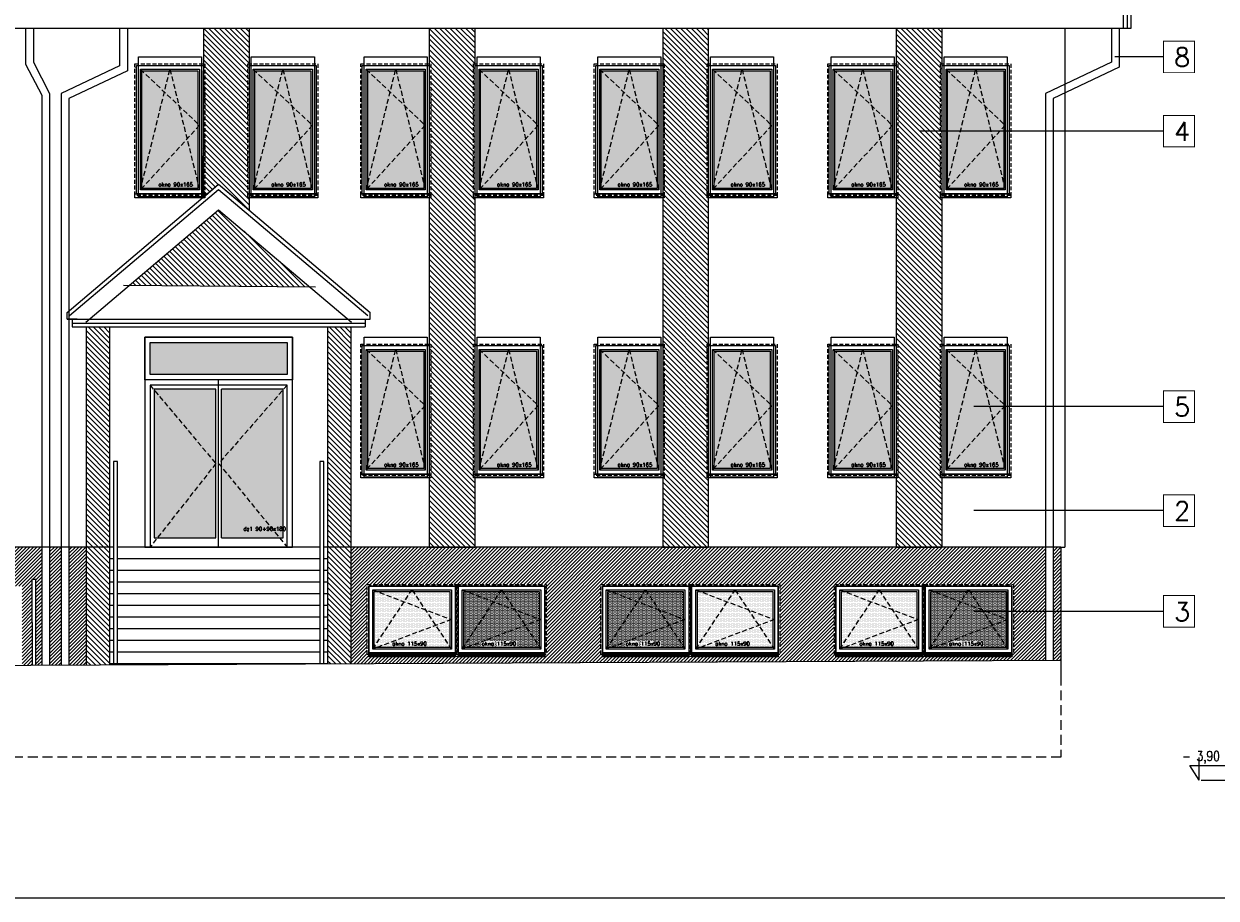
# Model space of a CAD drawing. Header units: millimetres. Extents: x -82287 to 177822, y -399756 to 0.
# Tile 78 of 228: x 80717 to 82249, y -241777 to -240654. Entities that reach past the tile are written whole.
import ezdxf
from ezdxf.enums import TextEntityAlignment as Align

# ---------------------------------------------------------------- set-up
doc = ezdxf.new("R2010")
doc.units = ezdxf.units.MM
doc.header["$MEASUREMENT"] = 0
for name, pattern in [('SUŁOSZOWA - PB 21 03$0$CACHE', [9.525, 6.35, -3.175]), ('SUŁOSZOWA - PB 21 03$0$CARKOVANA', [7.5, 5, -2.5]), ('SUŁOSZOWA - PB 21 03$0$HIDDEN', [9.525, 6.35, -3.175])]:
    doc.linetypes.add(name, pattern=pattern)
doc.layers.get('DEFPOINTS').update_dxf_attribs({"lineweight": 50})
doc.layers.add('FL_XREF', color=252, linetype='Continuous')
for name, color, linetype, lineweight in [('SUŁOSZOWA - PB 21 03$0$! opisy okien elewacja', 251, 'Continuous', 0), ('SUŁOSZOWA - PB 21 03$0$!! 0_ Istn-okna', 251, 'Continuous', 0), ('SUŁOSZOWA - PB 21 03$0$!! 0_ Istn-sciany', 251, 'Continuous', 0), ('SUŁOSZOWA - PB 21 03$0$!! 0_ WIDOK ELEWACJA', 251, 'Continuous', 0), ('SUŁOSZOWA - PB 21 03$0$!! 0_bloki rzędnych', 251, 'Continuous', 0), ('SUŁOSZOWA - PB 21 03$0$!! 0_Istn-cienka', 251, 'Continuous', 0), ('SUŁOSZOWA - PB 21 03$0$!! 0_Opis_pom', 251, 'Continuous', 0), ('SUŁOSZOWA - PB 21 03$0$!! 1_ELEWACJA KOLOR', 251, 'Continuous', 0), ('SUŁOSZOWA - PB 21 03$0$!! 1_Hatch dach', 251, 'Continuous', 0), ('SUŁOSZOWA - PB 21 03$0$!! 1_OPIS POM NOWE', 251, 'Continuous', 0), ('SUŁOSZOWA - PB 21 03$0$!! 2_ELEWACJA COKÓŁ', 251, 'Continuous', 0), ('SUŁOSZOWA - PB 21 03$0$!! 2_NOWE OKNA WIDOk - remont', 251, 'Continuous', 0), ('SUŁOSZOWA - PB 21 03$0$!! 2_TYNK OBRYS', 251, 'Continuous', 0), ('SUŁOSZOWA - PB 21 03$0$!!_1  OPISY ELEWACJE', 251, 'Continuous', 0), ('SUŁOSZOWA - PB 21 03$0$0-rzedne-blok', 251, 'Continuous', 0)]:
    doc.layers.add(name, color=color, linetype=linetype, lineweight=lineweight)
doc.layers.add('SUŁOSZOWA - PB 21 03$0$ND', color=251, linetype='Continuous', lineweight=0, plot=False)
doc.styles.add('SUŁOSZOWA - PB 21 03$0$ARIAL', font='tahoma.ttf')
doc.styles.add('SUŁOSZOWA - PB 21 03$0$DEUTSCH', font='SIMPLEX8')
doc.styles.add('SUŁOSZOWA - PB 21 03$0$SIMPLEX', font='simplex.shx', dxfattribs={"width": 0.77})
doc.styles.add('SUŁOSZOWA - PB 21 03$0$TXT', font='simplex.shx')
doc.dimstyles.new('SUŁOSZOWA - PB 21 03$0$OL PB 100', dxfattribs={"dimscale": 4, "dimtxt": 3.5, "dimasz": 0.2, "dimexe": 10, "dimexo": 10, "dimgap": 0.5, "dimtad": 1, "dimdec": 1, "dimrnd": 0.5, "dimzin": 9, "dimdsep": 46, "dimtxsty": 'SUŁOSZOWA - PB 21 03$0$SIMPLEX', "dimblk": 'SUŁOSZOWA - PB 21 03$0$thick_MSz', "dimcen": 0.05, "dimdle": 8, "dimse1": 1, "dimse2": 1, "dimclrd": 256, "dimclre": 256, "dimclrt": 3, "dimadec": 1, "dimazin": 2, "dimtfac": 1, "dimtdec": 1, "dimtix": 1, "dimtofl": 0, "dimtmove": 2, "dimatfit": 3, "dimldrblk": 'SUŁOSZOWA - PB 21 03$0$thick_MSz', "dimfxl": 10, "dimfxlon": 1, "dimtolj": 1, "dimlwd": -1, "dimlwe": -1, "dimarcsym": 0})
pattern_1 = [(315, (0, 0), (3.367596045, 3.367596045), [])]
pattern_2 = [(225, (130878.9713, -432804.3552), (2.24506403, -2.24506403), [])]

# ---------------------------------------------------------------- blocks, each defined once
blk = doc.blocks.new('SUŁOSZOWA - PB 21 03$0$thick_MSz')
for p, q in [((-10, 0), (10, 0)), ((0, 15), (0, -15))]:
    blk.add_line(p, q)
at = {"const_width": 2, "elevation": 2}
blk.add_lwpolyline([(-7.1, -7.1), (7.1, 7.1)], dxfattribs=at)
blk = doc.blocks.new('*D73')
at = {"layer": 'DEFPOINTS', "color": 0, "ltscale": 100, "transparency": 16777216}
for p in [(15846.3, 8789.5), (14272.3, 8752.2), (15846.3, 8606.6)]:
    blk.add_point(p, dxfattribs=at)
at = {"layer": 'SUŁOSZOWA - PB 21 03$0$ND', "ltscale": 100, "transparency": 16777216}
blk.add_line((14273.1, 8789.5), (15845.5, 8789.5), dxfattribs=at)
at = {"layer": 'SUŁOSZOWA - PB 21 03$0$ND', "ltscale": 100, "transparency": 16777216, "xscale": 0.8, "yscale": 0.8, "zscale": 0.8}
for p, rotation in [((14272.3, 8789.5), 180.0000000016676), ((15846.3, 8789.5), 1.667517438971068e-09)]:
    blk.add_blockref('SUŁOSZOWA - PB 21 03$0$thick_MSz', p, dxfattribs=dict(at, rotation=rotation))
at = {"layer": 'SUŁOSZOWA - PB 21 03$0$ND', "color": 3, "ltscale": 100, "transparency": 16777216, "insert": (15065.7, 8799.5), "char_height": 14, "attachment_point": 5, "rotation": 0, "style": 'SUŁOSZOWA - PB 21 03$0$SIMPLEX'}
blk.add_mtext('\\A1;1574', dxfattribs=at)
blk = doc.blocks.new('SUŁOSZOWA - PB 21 03$0$D_kota')
for p, q in [((-0.8, 15), (8.7, 15)), ((8.7, 0), (-0.8, 15)), ((8.7, 0), (8.7, 23))]:
    blk.add_line(p, q)
blk.add_lwpolyline([(-0.8, 15), (57.9, 15)])
at = {"style": 'SUŁOSZOWA - PB 21 03$0$DEUTSCH', "width": 0.8}
blk.add_attdef('POZ.ARCH', (7.3, 19.7), '', height=10, dxfattribs=at)
blk = doc.blocks.new('SUŁOSZOWA - PB 21 03$0$okno 90x180')
at = {"layer": 'SUŁOSZOWA - PB 21 03$0$!! 1_Hatch dach', "true_color": 0x575757}
h = blk.add_hatch(dxfattribs=at)
h.set_pattern_fill('DOTS', color=251)
h.set_pattern_definition([(0, (-9632.3096, -11392.1331), (0.79375, 1.5875), [0, -1.5875])])
h.paths.add_polyline_path([(9, -20), (81, -20), (81, -171), (9, -171)])
at = {"layer": 'SUŁOSZOWA - PB 21 03$0$!! 0_ Istn-okna', "linetype": 'SUŁOSZOWA - PB 21 03$0$CARKOVANA', "lineweight": 5}
blk.add_lwpolyline([(0, -11), (90, -11), (90, -180), (0, -180)], close=True, dxfattribs=at)
at = {"layer": 'SUŁOSZOWA - PB 21 03$0$!! 0_ Istn-okna'}
for points in [[(2, -13), (88, -13), (88, -178), (2, -178)], [(7, -18), (83, -18), (83, -173), (7, -173)], [(9, -20), (81, -20), (81, -171), (9, -171)], [(0, -178), (90, -178), (90, -183), (0, -183)]]:
    blk.add_lwpolyline(points, close=True, dxfattribs=at)
at = {"layer": 'SUŁOSZOWA - PB 21 03$0$!! 1_Hatch dach', "color": 251, "linetype": 'SUŁOSZOWA - PB 21 03$0$CACHE', "true_color": 0x575757}
for points in [[(7, -173), (45, -18), (83, -173)], [(7, -18), (83, -90), (7, -173)]]:
    blk.add_lwpolyline(points, dxfattribs=at)
at = {"insert": (30.1, -163.6), "char_height": 5, "attachment_point": 1, "style": 'SUŁOSZOWA - PB 21 03$0$TXT'}
blk.add_mtext_dynamic_manual_height_columns('okno 90x165', width=52.63, gutter_width=75, heights=[0], dxfattribs=at)
blk = doc.blocks.new('SUŁOSZOWA - PB 21 03$0$okno 115x115')
at = {"layer": 'SUŁOSZOWA - PB 21 03$0$!! 1_Hatch dach', "true_color": 0x575757}
h = blk.add_hatch(dxfattribs=at)
h.set_pattern_fill('DOTS', color=251, angle=360)
h.set_pattern_definition([(360, (-21873.4686, 1906.5186), (0.79375, 1.5875), [0, -1.5875])])
h.paths.add_polyline_path([(-12257.2, 13266.7), (-12160.2, 13266.7), (-12160.2, 13194.7), (-12257.2, 13194.7)])
h = blk.add_hatch(dxfattribs=at)
h.set_pattern_fill('ANSI31', color=251, scale=0.2, angle=360)
h.set_pattern_definition([(45, (0, 0), (-0.449012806, 0.449012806), [])])
h.paths.add_polyline_path([(-12264.2, 13187.7), (-12153.2, 13187.7), (-12153.2, 13182.7), (-12264.2, 13182.7)])
at = {"layer": 'SUŁOSZOWA - PB 21 03$0$!! 0_ Istn-okna', "linetype": 'SUŁOSZOWA - PB 21 03$0$CARKOVANA', "lineweight": 5}
blk.add_lwpolyline([(-12266.2, 13275.7), (-12151.2, 13275.7), (-12151.2, 13185.7), (-12266.2, 13185.7)], close=True, dxfattribs=at)
at = {"layer": 'SUŁOSZOWA - PB 21 03$0$!! 0_ Istn-okna'}
for points in [[(-12264.2, 13273.7), (-12153.2, 13273.7), (-12153.2, 13187.7), (-12264.2, 13187.7)], [(-12259.2, 13268.7), (-12158.2, 13268.7), (-12158.2, 13192.7), (-12259.2, 13192.7)], [(-12257.2, 13266.7), (-12160.2, 13266.7), (-12160.2, 13194.7), (-12257.2, 13194.7)], [(-12264.2, 13187.7), (-12153.2, 13187.7), (-12153.2, 13182.7), (-12264.2, 13182.7)]]:
    blk.add_lwpolyline(points, close=True, dxfattribs=at)
at = {"layer": 'SUŁOSZOWA - PB 21 03$0$!! 1_Hatch dach', "color": 251, "linetype": 'SUŁOSZOWA - PB 21 03$0$CACHE', "true_color": 0x575757}
for points in [[(-12259.2, 13192.7), (-12208.7, 13268.7), (-12158.2, 13192.7)], [(-12259.2, 13268.7), (-12158.2, 13230.7), (-12259.2, 13192.7)]]:
    blk.add_lwpolyline(points, dxfattribs=at)
at = {"insert": (-12234.1, 13202.1), "char_height": 5, "attachment_point": 1, "style": 'SUŁOSZOWA - PB 21 03$0$TXT'}
blk.add_mtext_dynamic_manual_height_columns('okno 115x90', width=52.63, gutter_width=75, heights=[0], dxfattribs=at)
blk = doc.blocks.new('SUŁOSZOWA - PB 21 03$0$DRZWI ZEWNETRZNE 2')
at = {"layer": 'SUŁOSZOWA - PB 21 03$0$!! 1_Hatch dach', "true_color": 0x575757}
h = blk.add_hatch(dxfattribs=at)
h.set_pattern_fill('DOTS', color=251)
h.set_pattern_definition([(180, (-95, 511.8881), (-0.79375, -1.5875), [0, -1.5875])])
h.paths.add_polyline_path([(-187, -465.4), (-266.5, -465.4), (-266.5, -656.4), (-187, -656.4)])
h.paths.add_polyline_path([(-273.5, -465.4), (-353, -465.4), (-353, -656.4), (-273.5, -656.4)])
h.paths.add_polyline_path([(-182, -405.4), (-358, -405.4), (-358, -446.4), (-182, -446.4)])
at = {"layer": 'SUŁOSZOWA - PB 21 03$0$!! 0_ Istn-okna'}
for p, q in [((-182, -460.4), (-358, -460.4)), ((-358, -460.4), (-358, -668.4)), ((-273.5, -465.4), (-353, -465.4)), ((-353, -465.4), (-353, -656.4)), ((-187, -465.4), (-266.5, -465.4)), ((-187, -656.4), (-187, -465.4)), ((-182, -668.4), (-182, -460.4))]:
    blk.add_line(p, q, dxfattribs=at)
for points in [[(-175, -668.4), (-175, -398.4), (-365, -398.4), (-365, -668.4)], [(-175, -668.4), (-175, -453.4), (-365, -453.4), (-365, -668.4)], [(-270, -668.4), (-270, -453.4)], [(-273.5, -656.4), (-273.5, -465.4)], [(-266.5, -656.4), (-266.5, -465.4)], [(-353, -656.4), (-273.5, -656.4)], [(-266.5, -656.4), (-187, -656.4)], [(-365, -668.4), (-175, -668.4)]]:
    blk.add_lwpolyline(points, dxfattribs=at)
for points in [[(-175, -453.4), (-365, -453.4), (-365, -398.4), (-175, -398.4)], [(-182, -446.4), (-358, -446.4), (-358, -405.4), (-182, -405.4)]]:
    blk.add_lwpolyline(points, close=True, dxfattribs=at)
at = {"layer": 'SUŁOSZOWA - PB 21 03$0$!! 1_Hatch dach', "color": 251, "linetype": 'SUŁOSZOWA - PB 21 03$0$CACHE', "true_color": 0x575757}
for points in [[(-358, -460.4), (-273.5, -560.9), (-358, -668.4)], [(-182, -460.4), (-270, -560.9), (-182, -668.4)]]:
    blk.add_lwpolyline(points, dxfattribs=at)
at = {"insert": (-238.2, -642.4), "char_height": 5, "attachment_point": 1, "style": 'SUŁOSZOWA - PB 21 03$0$TXT'}
blk.add_mtext_dynamic_manual_height_columns('dz1 90+90x180', width=52.63, gutter_width=75, heights=[0], dxfattribs=at)
blk = doc.blocks.new('SUŁOSZOWA - PB 21 03$0$POZIOMY BLOK')
blk.add_line((15876.32, 8682.25), (15876.32, 8611.49))
at = {"layer": 'SUŁOSZOWA - PB 21 03$0$0-rzedne-blok'}
ref = blk.add_blockref('SUŁOSZOWA - PB 21 03$0$D_kota', (15875.5, 8597.99), dxfattribs=dict(at, xscale=1.250000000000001, yscale=1.250000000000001, zscale=1.250000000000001, rotation=89.99999992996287))
ref.add_attrib('POZ.ARCH', '- 3,90', (15850.92, 8587.16), dxfattribs={"layer": '0', "height": 12.5, "rotation": 90, "style": 'SUŁOSZOWA - PB 21 03$0$DEUTSCH', "width": 0.8})
at = {"layer": 'SUŁOSZOWA - PB 21 03$0$ND', "ltscale": 100}
dim = blk.add_linear_dim(base=(15846.32, 8789.48), p1=(14272.32, 8752.23), p2=(15846.32, 8606.6), angle=180, dimstyle='SUŁOSZOWA - PB 21 03$0$OL PB 100', dxfattribs=at)
dim.commit()
dim.dimension.update_dxf_attribs({"geometry": '*D73', "text_midpoint": (15065.71, 8799.48), "dimtype": 160})
blk = doc.blocks.new('SUŁOSZOWA - PB 21 03')
at = {"layer": 'SUŁOSZOWA - PB 21 03$0$!! 1_ELEWACJA KOLOR'}
h = blk.add_hatch(dxfattribs=at)
h.set_pattern_fill('ANSI31', color=129, scale=1.5, angle=-90)
h.set_pattern_definition(pattern_1)
h.paths.add_polyline_path([(80944.75991, -240946.55776), (80944.75991, -240712.9393), (80885.75991, -240712.9393), (80884.92207, -240930.35053), (80905.25991, -240913.14893)])
h = blk.add_hatch(dxfattribs=at)
h.set_pattern_fill('ANSI31', color=129, scale=1.5, angle=-90)
h.set_pattern_definition(pattern_1)
h.paths.add_polyline_path([(81234.75991, -241379.35053), (81234.75991, -240712.9393), (81175.75991, -240712.9393), (81175.75991, -241379.35053)])
h = blk.add_hatch(dxfattribs=at)
h.set_pattern_fill('ANSI31', color=129, scale=1.5, angle=-90)
h.set_pattern_definition(pattern_1)
h.paths.add_polyline_path([(81534.75991, -241379.35053), (81534.75991, -240712.9393), (81475.75991, -240712.9393), (81475.75991, -241379.35053)])
h = blk.add_hatch(dxfattribs=at)
h.set_pattern_fill('ANSI31', color=129, scale=1.5, angle=-90)
h.set_pattern_definition(pattern_1)
h.paths.add_polyline_path([(81834.75991, -241379.35053), (81834.75991, -240712.9393), (81775.75991, -240712.9393), (81775.75991, -241379.35053)])
h = blk.add_hatch(dxfattribs=at)
h.set_pattern_fill('ANSI31', color=129, scale=1.5, angle=-90)
h.set_pattern_definition(pattern_1)
h.paths.add_polyline_path([(80735.25991, -241379.35053), (80765.25991, -241379.35053), (80765.25991, -241096.35053), (80735.25991, -241096.35053)])
h.paths.add_polyline_path([(80735.25991, -241530.85831), (80765.25991, -241530.7124), (80765.25991, -241379.35053), (80735.25991, -241379.35053)])
h.paths.add_polyline_path([(80790.89225, -241042.62332), (81021.94696, -241044.58505), (80905.25991, -240945.89193)])
h = blk.add_hatch(dxfattribs=at)
h.set_pattern_fill('ANSI31', color=129, scale=1.5, angle=-90)
h.set_pattern_definition(pattern_1)
h.paths.add_polyline_path([(81045.25991, -241379.35053), (81075.25991, -241379.35053), (81075.25991, -241096.35053), (81045.25991, -241096.35053)])
h.paths.add_polyline_path([(81045.25991, -241529.35053), (81075.25991, -241529.20462), (81075.25991, -241379.35053), (81045.25991, -241379.35053)])
at = {"layer": 'SUŁOSZOWA - PB 21 03$0$!! 2_ELEWACJA COKÓŁ'}
h = blk.add_hatch(dxfattribs=at)
h.set_pattern_fill('ANSI31', color=250, angle=180)
h.set_pattern_definition(pattern_2)
h.paths.add_polyline_path([(80412.75331, -241407.00715), (80409.75331, -241407.00715), (80409.75331, -241532.44152), (80529.89261, -241531.85718), (80529.83178, -241519.35053), (80426.75331, -241519.35053), (80426.75331, -241517.35053), (80424.75331, -241517.35053), (80424.75331, -241427.35053), (80529.38431, -241427.35053), (80529.35285, -241420.88263), (80534.35285, -241420.88263), (80534.35285, -241427.35053), (80539.75331, -241427.35053), (80539.75331, -241429.35053), (80652.75331, -241429.35053), (80652.75331, -241531.25961), (80665.79645, -241531.19617), (80665.25991, -241420.88263), (80670.25991, -241420.88263), (80670.25991, -241531.17446), (80678.04331, -241531.13661), (80678.04331, -241379.35053), (80412.75331, -241379.35053)])
h.paths.add_polyline_path([(80688.04331, -241531.08797), (80703.04331, -241531.01501), (80703.04331, -241379.35053), (80688.04331, -241379.35053)])
h.paths.add_polyline_path([(80713.04331, -241530.96637), (80735.25991, -241530.85831), (80735.25991, -241379.35053), (80713.04331, -241379.35053)])
h = blk.add_hatch(dxfattribs=at)
h.set_pattern_fill('ANSI31', color=250, angle=180)
h.set_pattern_definition(pattern_2)
h.paths.add_polyline_path([(81075.25991, -241529.20462), (81967.25991, -241524.8661), (81967.25991, -241379.35053), (81075.25991, -241379.35053)])
h.paths.add_polyline_path([(81811.25991, -241427.35053), (81926.25991, -241427.35053), (81926.25991, -241517.35053), (81924.25991, -241517.35053), (81924.25991, -241519.35053), (81698.25991, -241519.35053), (81698.25991, -241517.35053), (81696.25991, -241517.35053), (81696.25991, -241427.35053)], flags=16)
h.paths.add_polyline_path([(81809.25991, -241429.35053), (81809.25991, -241515.35053), (81698.25991, -241515.35053), (81698.25991, -241429.35053)], flags=0)
h.paths.add_polyline_path([(81804.25991, -241434.35053), (81804.25991, -241510.35053), (81703.25991, -241510.35053), (81703.25991, -241434.35053)], flags=0)
h.paths.add_polyline_path([(81802.25991, -241436.35053), (81802.25991, -241471.59806), (81804.25991, -241472.35053), (81802.25991, -241473.10301), (81802.25991, -241507.34063), (81802.93096, -241508.35053), (81708.5757, -241508.35053), (81703.25991, -241510.35053), (81705.25991, -241507.34063), (81705.25991, -241436.35053), (81752.43096, -241436.35053), (81753.75991, -241434.35053), (81755.08886, -241436.35053)], flags=0)
h.paths.add_polyline_path([(81813.25991, -241429.35053), (81924.25991, -241429.35053), (81924.25991, -241515.35053), (81813.25991, -241515.35053)], flags=0)
h.paths.add_polyline_path([(81818.25991, -241434.35053), (81919.25991, -241434.35053), (81919.25991, -241510.35053), (81818.25991, -241510.35053)], flags=0)
h.paths.add_polyline_path([(81867.43096, -241436.35053), (81868.75991, -241434.35053), (81870.08886, -241436.35053), (81917.25991, -241436.35053), (81917.25991, -241471.59806), (81919.25991, -241472.35053), (81917.25991, -241473.10301), (81917.25991, -241507.34063), (81917.93096, -241508.35053), (81823.5757, -241508.35053), (81818.25991, -241510.35053), (81820.25991, -241507.34063), (81820.25991, -241436.35053)], flags=0)
h.paths.add_polyline_path([(81626.25991, -241427.35053), (81626.25991, -241517.35053), (81624.25991, -241517.35053), (81624.25991, -241519.35053), (81398.25991, -241519.35053), (81398.25991, -241517.35053), (81396.25991, -241517.35053), (81396.25991, -241427.35053), (81511.25991, -241427.35053)], flags=16)
h.paths.add_polyline_path([(81624.25991, -241429.35053), (81624.25991, -241515.35053), (81513.25991, -241515.35053), (81513.25991, -241429.35053)], flags=0)
h.paths.add_polyline_path([(81619.25991, -241434.35053), (81619.25991, -241510.35053), (81518.25991, -241510.35053), (81518.25991, -241434.35053)], flags=0)
h.paths.add_polyline_path([(81617.25991, -241436.35053), (81617.25991, -241471.59806), (81619.25991, -241472.35053), (81617.25991, -241473.10301), (81617.25991, -241507.34063), (81617.93096, -241508.35053), (81523.5757, -241508.35053), (81518.25991, -241510.35053), (81520.25991, -241507.34063), (81520.25991, -241436.35053), (81567.43096, -241436.35053), (81568.75991, -241434.35053), (81570.08886, -241436.35053)], flags=0)
h.paths.add_polyline_path([(81509.25991, -241429.35053), (81509.25991, -241515.35053), (81398.25991, -241515.35053), (81398.25991, -241429.35053)], flags=0)
h.paths.add_polyline_path([(81504.25991, -241434.35053), (81504.25991, -241510.35053), (81403.25991, -241510.35053), (81403.25991, -241434.35053)], flags=0)
h.paths.add_polyline_path([(81502.25991, -241436.35053), (81502.25991, -241471.59806), (81504.25991, -241472.35053), (81502.25991, -241473.10301), (81502.25991, -241507.34063), (81502.93096, -241508.35053), (81408.5757, -241508.35053), (81403.25991, -241510.35053), (81405.25991, -241507.34063), (81405.25991, -241436.35053), (81452.43096, -241436.35053), (81453.75991, -241434.35053), (81455.08886, -241436.35053)], flags=0)
h.paths.add_polyline_path([(81326.25991, -241427.35053), (81326.25991, -241517.35053), (81324.25991, -241517.35053), (81324.25991, -241519.35053), (81098.25991, -241519.35053), (81098.25991, -241517.35053), (81096.25991, -241517.35053), (81096.25991, -241427.35053), (81211.25991, -241427.35053)], flags=16)
h.paths.add_polyline_path([(81324.25991, -241429.35053), (81324.25991, -241515.35053), (81213.25991, -241515.35053), (81213.25991, -241429.35053)], flags=0)
h.paths.add_polyline_path([(81319.25991, -241434.35053), (81319.25991, -241510.35053), (81218.25991, -241510.35053), (81218.25991, -241434.35053)], flags=0)
h.paths.add_polyline_path([(81317.25991, -241436.35053), (81317.25991, -241471.59806), (81319.25991, -241472.35053), (81317.25991, -241473.10301), (81317.25991, -241507.34063), (81317.93096, -241508.35053), (81223.5757, -241508.35053), (81218.25991, -241510.35053), (81220.25991, -241507.34063), (81220.25991, -241436.35053), (81267.43096, -241436.35053), (81268.75991, -241434.35053), (81270.08886, -241436.35053)], flags=0)
h.paths.add_polyline_path([(81209.25991, -241429.35053), (81209.25991, -241515.35053), (81098.25991, -241515.35053), (81098.25991, -241429.35053)], flags=0)
h.paths.add_polyline_path([(81204.25991, -241434.35053), (81204.25991, -241510.35053), (81103.25991, -241510.35053), (81103.25991, -241434.35053)], flags=0)
h.paths.add_polyline_path([(81202.25991, -241436.35053), (81202.25991, -241471.59806), (81204.25991, -241472.35053), (81202.25991, -241473.10301), (81202.25991, -241507.34063), (81202.93096, -241508.35053), (81108.5757, -241508.35053), (81103.25991, -241510.35053), (81105.25991, -241507.34063), (81105.25991, -241436.35053), (81152.43096, -241436.35053), (81153.75991, -241434.35053), (81155.08886, -241436.35053)], flags=0)
h.paths.add_polyline_path([(81977.25991, -241524.81746), (81987.25991, -241524.76882), (81987.25991, -241379.35053), (81977.25991, -241379.35053)])
h.paths.add_polyline_path([(81842.08766, -241507.1909), (81891.25433, -241507.1909), (81891.25433, -241499.6909), (81842.08766, -241499.6909)], flags=8)
h.paths.add_polyline_path([(81727.08766, -241507.1909), (81776.25433, -241507.1909), (81776.25433, -241499.6909), (81727.08766, -241499.6909)], flags=8)
h.paths.add_polyline_path([(81542.08766, -241507.1909), (81591.25433, -241507.1909), (81591.25433, -241499.6909), (81542.08766, -241499.6909)], flags=8)
h.paths.add_polyline_path([(81427.08766, -241507.1909), (81476.25433, -241507.1909), (81476.25433, -241499.6909), (81427.08766, -241499.6909)], flags=8)
h.paths.add_polyline_path([(81242.08766, -241507.1909), (81291.25433, -241507.1909), (81291.25433, -241499.6909), (81242.08766, -241499.6909)], flags=8)
h.paths.add_polyline_path([(81127.08766, -241507.1909), (81176.25433, -241507.1909), (81176.25433, -241499.6909), (81127.08766, -241499.6909)], flags=8)
at = {"layer": 'SUŁOSZOWA - PB 21 03$0$! opisy okien elewacja'}
blk.add_lwpolyline([(82687.95751, -241830.32956), (75348.20682, -241830.32956), (75348.20682, -239752.90582), (82687.95751, -239752.90582)], close=True, dxfattribs=at)
at = {"layer": 'SUŁOSZOWA - PB 21 03$0$!! 0_ Istn-sciany'}
blk.add_lwpolyline([(81987.25991, -241524.76882), (76516.8108, -241551.37606)], dxfattribs=at)
at = {"layer": 'SUŁOSZOWA - PB 21 03$0$!! 0_ WIDOK ELEWACJA'}
for p, q in [((80710.51649, -241077.8616), (80905.25991, -240913.14893)), ((80713.7454, -241081.67921), (80905.25991, -240919.69753)), ((80905.25991, -240913.14893), (81100.00333, -241077.8616)), ((80905.25991, -240919.69753), (81096.77442, -241081.67921)), ((80734.67896, -241090.16814), (80905.25991, -240945.89193)), ((80905.25991, -240945.89193), (81075.84086, -241090.16814))]:
    blk.add_line(p, q, dxfattribs=at)
for points in [[(82067.25991, -240075.35053), (82067.25991, -240712.9393)], [(82072.25991, -240075.35053), (82072.25991, -240712.9393)], [(82077.25991, -240075.35053), (82077.25991, -240712.9393)], [(82077.25991, -240712.9393), (79257.84857, -240712.9393)], [(80657.38604, -240712.9393), (80657.38604, -240758.7985), (80678.04331, -240798.7609), (80678.04331, -241530.88263)], [(80667.38604, -240712.9393), (80667.38604, -240756.36675)], [(80778.04331, -240712.9393), (80778.04331, -240761.06821)], [(80788.04331, -240712.9393), (80788.04331, -240767.4168)], [(81992.25991, -240712.9393), (81992.25991, -241379.35053)], [(82052.25991, -240712.9393), (82052.25991, -240756.36675)], [(82062.25991, -240712.9393), (82062.25991, -240762.71534)], [(80667.38604, -240756.36675), (80688.04331, -240796.32915)], [(82052.25991, -240756.36675), (81967.25991, -240796.32915)], [(80778.04331, -240761.06821), (80703.04331, -240796.32915)], [(80788.04331, -240767.4168), (80713.04331, -240802.67775)], [(80798.04331, -240762.71534), (80797.75991, -240762.84858)], [(82062.25991, -240762.71534), (81977.25991, -240802.67775)], [(80688.04331, -240796.32915), (80688.04331, -241530.88263)], [(80703.04331, -240796.32915), (80703.04331, -241530.88263)], [(80713.04331, -240802.67775), (80713.04331, -241530.88263)], [(81967.25991, -240796.32915), (81967.25991, -241524.8661)], [(81977.25991, -240802.67775), (81977.25991, -241524.81746)], [(80783.22665, -241042.55824), (81029.76802, -241044.65145)], [(80723.51649, -241086.35053), (80710.51649, -241086.35053), (80710.51649, -241077.8616)], [(81087.00333, -241086.35053), (81100.00333, -241086.35053), (81100.00333, -241077.8616)], [(80710.51649, -241086.35053), (81100.00333, -241086.35053)], [(80717.01649, -241086.35053), (80717.01649, -241096.35053)], [(80717.01649, -241091.35053), (81093.50333, -241091.35053)], [(81093.50333, -241086.35053), (81093.50333, -241096.35053)], [(80717.01649, -241096.35053), (81093.50333, -241096.35053)], [(80735.25991, -241096.35053), (80735.25991, -241530.88263)], [(80765.25991, -241096.35053), (80765.25991, -241530.7124)], [(81045.25991, -241096.35053), (81045.25991, -241529.35053)], [(81075.25991, -241096.35053), (81075.25991, -241529.1803)], [(80770.25991, -241379.35053), (77951.25991, -241379.35053)], [(81035.25991, -241379.35053), (80775.25991, -241379.35053)], [(81987.25991, -241379.35053), (81040.25991, -241379.35053)], [(81987.25991, -241379.35053), (81987.25991, -241544.35053)], [(81987.25991, -241379.35053), (81992.25991, -241379.35053)], [(81811.25991, -241429.35053), (81811.25991, -241519.35053)]]:
    blk.add_lwpolyline(points, dxfattribs=at)
for points in [[(80883.25991, -240749.35053), (80883.25991, -240929.35053), (80802.25991, -240929.35053), (80802.25991, -240749.35053)], [(81028.25991, -240749.35053), (81028.25991, -240929.35053), (80947.25991, -240929.35053), (80947.25991, -240749.35053)], [(81173.25991, -240749.35053), (81173.25991, -240929.35053), (81092.25991, -240929.35053), (81092.25991, -240749.35053)], [(81318.25991, -240749.35053), (81318.25991, -240929.35053), (81237.25991, -240929.35053), (81237.25991, -240749.35053)], [(81473.25991, -240749.35053), (81473.25991, -240929.35053), (81392.25991, -240929.35053), (81392.25991, -240749.35053)], [(81618.25991, -240749.35053), (81618.25991, -240929.35053), (81537.25991, -240929.35053), (81537.25991, -240749.35053)], [(81773.25991, -240749.35053), (81773.25991, -240929.35053), (81692.25991, -240929.35053), (81692.25991, -240749.35053)], [(81773.25991, -240749.35053), (81773.25991, -240929.35053), (81692.25991, -240929.35053), (81692.25991, -240749.35053)], [(81773.25991, -240749.35053), (81773.25991, -240929.35053), (81692.25991, -240929.35053), (81692.25991, -240749.35053)], [(81918.25991, -240749.35053), (81918.25991, -240929.35053), (81837.25991, -240929.35053), (81837.25991, -240749.35053)], [(81173.25991, -241109.35053), (81173.25991, -241289.35053), (81092.25991, -241289.35053), (81092.25991, -241109.35053)], [(81318.25991, -241109.35053), (81318.25991, -241289.35053), (81237.25991, -241289.35053), (81237.25991, -241109.35053)], [(81473.25991, -241109.35053), (81473.25991, -241289.35053), (81392.25991, -241289.35053), (81392.25991, -241109.35053)], [(81618.25991, -241109.35053), (81618.25991, -241289.35053), (81537.25991, -241289.35053), (81537.25991, -241109.35053)], [(81773.25991, -241109.35053), (81773.25991, -241289.35053), (81692.25991, -241289.35053), (81692.25991, -241109.35053)], [(81773.25991, -241109.35053), (81773.25991, -241289.35053), (81692.25991, -241289.35053), (81692.25991, -241109.35053)], [(81773.25991, -241109.35053), (81773.25991, -241289.35053), (81692.25991, -241289.35053), (81692.25991, -241109.35053)], [(81918.25991, -241109.35053), (81918.25991, -241289.35053), (81837.25991, -241289.35053), (81837.25991, -241109.35053)], [(81324.25991, -241519.35053), (81324.25991, -241429.35053), (81098.25991, -241429.35053), (81098.25991, -241519.35053)], [(81624.25991, -241519.35053), (81624.25991, -241429.35053), (81398.25991, -241429.35053), (81398.25991, -241519.35053)], [(81924.25991, -241519.35053), (81924.25991, -241429.35053), (81698.25991, -241429.35053), (81698.25991, -241519.35053)]]:
    blk.add_lwpolyline(points, close=True, dxfattribs=at)
at = {"layer": 'SUŁOSZOWA - PB 21 03$0$!! 0_Istn-cienka'}
for points in [[(80775.25991, -241529.37485), (80775.25991, -241269.35053), (80770.25991, -241269.35053), (80770.25991, -241529.39917)], [(81040.25991, -241529.37485), (81040.25991, -241269.35053), (81035.25991, -241269.35053), (81035.25991, -241529.39917)], [(80770.25991, -241379.35053), (80765.25991, -241379.35053)], [(81035.25991, -241379.35053), (80775.25991, -241379.35053)], [(81045.25991, -241379.35053), (81040.25991, -241379.35053)], [(80770.25991, -241394.35053), (80765.25991, -241394.35053)], [(81035.25991, -241394.35053), (80775.25991, -241394.35053)], [(81045.25991, -241394.35053), (81040.25991, -241394.35053)], [(80770.25991, -241409.35053), (80765.25991, -241409.35053)], [(81035.25991, -241409.35053), (80775.25991, -241409.35053)], [(81045.25991, -241409.35053), (81040.25991, -241409.35053)], [(80670.25991, -241530.88263), (80670.25991, -241420.88263), (80665.25991, -241420.88263), (80665.7961, -241531.12322)], [(80770.25991, -241424.35053), (80765.25991, -241424.35053)], [(81035.25991, -241424.35053), (80775.25991, -241424.35053)], [(81045.25991, -241424.35053), (81040.25991, -241424.35053)], [(80770.25991, -241439.35053), (80765.25991, -241439.35053)], [(81035.25991, -241439.35053), (80775.25991, -241439.35053)], [(81045.25991, -241439.35053), (81040.25991, -241439.35053)], [(80770.25991, -241454.35053), (80765.25991, -241454.35053)], [(81035.25991, -241454.35053), (80775.25991, -241454.35053)], [(81045.25991, -241454.35053), (81040.25991, -241454.35053)], [(80770.25991, -241469.35053), (80765.25991, -241469.35053)], [(81035.25991, -241469.35053), (80775.25991, -241469.35053)], [(81045.25991, -241469.35053), (81040.25991, -241469.35053)], [(80770.25991, -241484.35053), (80765.25991, -241484.35053)], [(81035.25991, -241484.35053), (80775.25991, -241484.35053)], [(81045.25991, -241484.35053), (81040.25991, -241484.35053)], [(80770.25991, -241499.35053), (80765.25991, -241499.35053)], [(81035.25991, -241499.35053), (80775.25991, -241499.35053)], [(81045.25991, -241499.35053), (81040.25991, -241499.35053)], [(80770.25991, -241514.35053), (80765.25991, -241514.35053)], [(81035.25991, -241514.35053), (80775.25991, -241514.35053)], [(81045.25991, -241514.35053), (81040.25991, -241514.35053)], [(81045.25991, -241529.35053), (80765.25991, -241529.35053)]]:
    blk.add_lwpolyline(points, dxfattribs=at)
at = {"layer": 'SUŁOSZOWA - PB 21 03$0$!! 0_Istn-cienka', "linetype": 'SUŁOSZOWA - PB 21 03$0$HIDDEN', "ltscale": 2}
for points in [[(81987.25991, -241544.35053), (81987.25991, -241649.35053)], [(81987.25991, -241649.35053), (75861.25991, -241649.35053)]]:
    blk.add_lwpolyline(points, dxfattribs=at)
at = {"layer": 'SUŁOSZOWA - PB 21 03$0$!! 2_TYNK OBRYS'}
for points in [[(80944.75991, -240946.55776), (80944.75991, -240712.9393), (80885.75991, -240712.9393), (80884.92207, -240930.35053), (80905.25991, -240913.14893)], [(81234.75991, -241379.35053), (81234.75991, -240712.9393), (81175.75991, -240712.9393), (81175.75991, -241379.35053)], [(81534.75991, -241379.35053), (81534.75991, -240712.9393), (81475.75991, -240712.9393), (81475.75991, -241379.35053)], [(81834.75991, -241379.35053), (81834.75991, -240712.9393), (81775.75991, -240712.9393), (81775.75991, -241379.35053)]]:
    blk.add_lwpolyline(points, close=True, dxfattribs=at)
at = {"layer": 'SUŁOSZOWA - PB 21 03$0$!!_1  OPISY ELEWACJE', "const_width": 1.2}
for points in [[(82119.06552, -240769.70388), (82119.06552, -240729.15909), (82158.77986, -240729.15909), (82158.77986, -240769.70388)], [(82119.06552, -240769.70388), (82119.06552, -240729.15909), (82158.77986, -240729.15909), (82158.77986, -240769.70388)], [(82119.06552, -240865.1456), (82119.06552, -240824.60081), (82158.77986, -240824.60081), (82158.77986, -240865.1456)], [(82119.06552, -240865.1456), (82119.06552, -240824.60081), (82158.77986, -240824.60081), (82158.77986, -240865.1456)], [(82119.06552, -241219.08913), (82119.06552, -241178.54434), (82158.77986, -241178.54434), (82158.77986, -241219.08913)], [(82119.06552, -241219.08913), (82119.06552, -241178.54434), (82158.77986, -241178.54434), (82158.77986, -241219.08913)], [(82119.06552, -241352.66685), (82119.06552, -241312.12206), (82158.77986, -241312.12206), (82158.77986, -241352.66685)], [(82119.06552, -241352.66685), (82119.06552, -241312.12206), (82158.77986, -241312.12206), (82158.77986, -241352.66685)], [(82119.06552, -241482.12293), (82119.06552, -241441.57814), (82158.77986, -241441.57814), (82158.77986, -241482.12293)], [(82119.06552, -241482.12293), (82119.06552, -241441.57814), (82158.77986, -241441.57814), (82158.77986, -241482.12293)]]:
    blk.add_lwpolyline(points, close=True, dxfattribs=at)
at = {"layer": 'SUŁOSZOWA - PB 21 03$0$!!_1  OPISY ELEWACJE'}
for points in [[(82119.06552, -240749.43149), (82056.45797, -240749.43149)], [(82119.06552, -240844.87321), (81806.12979, -240844.87321)], [(82119.06552, -241198.81673), (81875.4543, -241198.81673)], [(82119.06552, -241332.39446), (81875.4543, -241332.39446)], [(82119.06552, -241461.85053), (81875.4543, -241461.85053)]]:
    blk.add_lwpolyline(points, dxfattribs=at)
at = {"layer": 'SUŁOSZOWA - PB 21 03$0$!! 0_bloki rzędnych', "linetype": 'Continuous', "rotation": 270}
blk.add_blockref('SUŁOSZOWA - PB 21 03$0$POZIOMY BLOK', (73556.06522, -225803.02803), dxfattribs=at)
at = {"layer": 'SUŁOSZOWA - PB 21 03$0$!! 2_NOWE OKNA WIDOk - remont'}
for name, p in [('SUŁOSZOWA - PB 21 03$0$okno 90x180', (80797.75991, -240747.35053)), ('SUŁOSZOWA - PB 21 03$0$okno 90x180', (80942.75991, -240747.35053)), ('SUŁOSZOWA - PB 21 03$0$okno 90x180', (81087.75991, -240747.35053)), ('SUŁOSZOWA - PB 21 03$0$okno 90x180', (81232.75991, -240747.35053)), ('SUŁOSZOWA - PB 21 03$0$okno 90x180', (81387.75991, -240747.35053)), ('SUŁOSZOWA - PB 21 03$0$okno 90x180', (81532.75991, -240747.35053)), ('SUŁOSZOWA - PB 21 03$0$okno 90x180', (81687.75991, -240747.35053)), ('SUŁOSZOWA - PB 21 03$0$okno 90x180', (81832.75991, -240747.35053)), ('SUŁOSZOWA - PB 21 03$0$DRZWI ZEWNETRZNE 2', (81175.25991, -240710.93583)), ('SUŁOSZOWA - PB 21 03$0$okno 90x180', (81087.75991, -241107.35053)), ('SUŁOSZOWA - PB 21 03$0$okno 90x180', (81232.75991, -241107.35053)), ('SUŁOSZOWA - PB 21 03$0$okno 90x180', (81387.75991, -241107.35053)), ('SUŁOSZOWA - PB 21 03$0$okno 90x180', (81532.75991, -241107.35053)), ('SUŁOSZOWA - PB 21 03$0$okno 90x180', (81687.75991, -241107.35053)), ('SUŁOSZOWA - PB 21 03$0$okno 90x180', (81832.75991, -241107.35053)), ('SUŁOSZOWA - PB 21 03$0$okno 115x115', (93362.41892, -254703.00231)), ('SUŁOSZOWA - PB 21 03$0$okno 115x115', (93477.41892, -254703.00231)), ('SUŁOSZOWA - PB 21 03$0$okno 115x115', (93662.41892, -254703.00231)), ('SUŁOSZOWA - PB 21 03$0$okno 115x115', (93777.41892, -254703.00231)), ('SUŁOSZOWA - PB 21 03$0$okno 115x115', (93962.41892, -254703.00231)), ('SUŁOSZOWA - PB 21 03$0$okno 115x115', (94077.41892, -254703.00231))]:
    blk.add_blockref(name, p, dxfattribs=at)
at = {"layer": 'SUŁOSZOWA - PB 21 03$0$!! 0_Opis_pom', "ltscale": 0.7, "style": 'SUŁOSZOWA - PB 21 03$0$ARIAL'}
for tag, p in [('B0,19', (52679.2094, -194257.55204)), ('B2,12', (73342.49259, -194413.89249)), ('B2,14', (73874.0461, -194402.0887)), ('B1,21', (60405.50261, -194427.18207)), ('B2,11', (73069.01144, -194438.89383)), ('B2,16', (75195.07765, -194441.83446)), ('B0,15', (51514.15008, -194461.8073)), ('A1,1', (58808.06672, -194460.94161)), ('A1,16', (59129.54925, -194448.08429)), ('B1/17', (59524.53699, -194450.37428)), ('B1,19', (59914.81903, -194448.15658)), ('1,22', (60947.33929, -194456.1144)), ('1,23', (61575.22173, -194450.37428)), ('B1,18', (59715.51745, -194473.87108)), ('B2,17', (75506.7465, -194471.3759)), ('B2,19.1', (76701.67035, -194466.03695)), ('B3,7', (87459.81312, -194465.07097)), ('B3,3', (88235.73906, -194465.79732)), ('B0,18', (52071.43815, -194478.40179)), ('B1,20', (60198.53687, -194490.17374)), ('B2,10', (72728.63362, -194489.37283)), ('B2,15', (74566.38885, -194487.81114)), ('B3,6', (86826.65132, -194483.15512)), ('B3,8', (90006.66539, -194478.47972)), ('A0,6', (49094.40602, -194505.72387)), ('A2,5', (72452.45009, -194505.90583)), ('B2,13', (73649.91716, -194500.01242)), ('A0,4', (49692.81919, -194517.93289)), ('B0,22', (54187.56644, -194519.04308)), ('A1,6', (58565.96262, -194514.50753)), ('B1,1', (61908.24378, -194515.48656)), ('A0,5', (49399.71914, -194533.19455)), ('A0,3', (49906.53818, -194524.03766)), ('B0,20', (53125.45224, -194527.8835)), ('B0,21', (53847.26622, -194535.08002)), ('B1,3', (62229.35503, -194604.49851)), ('B2,18', (75922.43604, -194612.23635)), ('B2,19', (77152.69039, -194617.53776)), ('A3,4', (85509.27934, -194642.47136)), ('B0,24B', (54824.42896, -194684.26784)), ('B1,4', (63476.45184, -194691.11207)), ('B0,13', (50367.63944, -194706.5583)), ('B0,16', (51457.40872, -194704.43091)), ('B0,17', (51897.58569, -194706.77195)), ('A2,4', (71695.75649, -194707.44268)), ('A1,5', (58149.22649, -194724.80163)), ('A2.1', (72371.45884, -194731.56251)), ('B0,23', (54542.05776, -194742.93939)), ('A1,2', (58744.42262, -194746.622)), ('B1,2D', (60756.29674, -194750.92727)), ('A1,15', (59129.54925, -194780.73348)), ('B0,14', (50962.60809, -194789.06568)), ('B1,4', (63483.03852, -194791.04365)), ('A3.1', (86079.08704, -194786.62422)), ('A0,2', (49295.91259, -194810.95246)), ('B1,2B', (62374.83512, -194841.86715)), ('B2.7', (74548.27897, -194836.12781)), ('B3,2', (89035.72921, -194837.99287)), ('B0,7', (52851.95551, -194845.56115)), ('B1,2A', (61803.35407, -194869.27513)), ('B0,8', (51561.38742, -194890.27848)), ('A1,3', (58810.05243, -195008.83917)), ('A3.2', (86016.50296, -195004.88875)), ('A0,1', (49914.27925, -195025.82804)), ('A0,10', (49695.87246, -195042.9259)), ('B0,17', (51225.06492, -195049.74007)), ('B0,6', (52110.41055, -195069.39267)), ('B1,8', (61403.63433, -195071.25189)), ('A2.2', (72371.45884, -195070.78713)), ('B2.2', (74976.1855, -195068.47988)), ('A0,7', (49042.50308, -195082.6056)), ('B3,11', (88623.94853, -195099.23575)), ('B3,4', (87612.56208, -195132.78192)), ('B3,5', (86839.47632, -195174.05241)), ('B0,12', (50313.60595, -195207.52936)), ('B0,11', (50726.178, -195219.06638)), ('B3,10', (89778.42161, -195220.68871)), ('B1,6', (63686.26823, -195231.3997)), ('B0,24A', (54359.17011, -195245.97867)), ('A1,4', (58093.66276, -195250.96213)), ('A0,11', (49643.96951, -195271.84772)), ('B0,10', (51476.34179, -195259.44699)), ('B3,9', (90479.74099, -195260.18621)), ('B1,14', (59332.54805, -195280.73534)), ('A0,8', (49042.50308, -195293.21363)), ('B0,9', (51798.4912, -195291.17482)), ('B2,21', (75970.16114, -195290.81005)), ('B0,3', (52068.59538, -195319.60465)), ('B1,13', (60186.62513, -195314.46953)), ('B1,10', (60892.94126, -195319.45825)), ('B1,5', (63419.22943, -195317.21026)), ('A2.3', (71832.37045, -195318.78232)), ('B2,9', (73175.51251, -195317.21162)), ('B2,4', (74493.5947, -195318.7733)), ('B2,3', (74674.2815, -195319.28036)), ('A3,3', (85569.83931, -195318.78232)), ('B3,1', (88723.65615, -195329.98594)), ('B1,9', (61058.12383, -195344.48743)), ('B2,8', (73894.209, -195338.18956)), ('B2.1', (75304.74121, -195348.36327)), ('B2,20', (77211.021, -195343.82367)), ('B0,2', (52227.2348, -195357.98297)), ('B1,2C', (61827.40698, -195369.02625)), ('B1,7', (62134.52151, -195372.05069)), ('B0,1', (53061.17304, -195403.85659)), ('A0,9', (49001.50444, -195413.15723)), ('A0,12', (49689.76592, -195485.50737)), ('B0,4', (52224.78303, -195500.96352)), ('B1,11', (61050.00078, -195512.89565)), ('B2,5', (74686.48999, -195507.24036)), ('B1,12', (60864.00751, -195544.00738)), ('B2,6', (74499.29165, -195549.55175)), ('B0,5', (52066.14362, -195556.83806)), ('C2,2', (74812.78942, -195865.8959)), ('C1,3', (61091.58871, -195973.27844)), ('C0,2A', (52278.30875, -196050.48297)), ('C0,1', (52808.36775, -196132.34208)), ('C1,2', (61690.27405, -196439.72387)), ('C1,1', (62060.59754, -196465.28533)), ('C3,1', (88979.71614, -196545.67785)), ('C0,2B', (53028.88223, -196668.8019)), ('C1,4', (61008.68123, -196686.32122)), ('C2,1', (75334.65984, -196786.2197)), ('C2,3', (74834.65119, -196933.26657)), ('C1,5', (61062.7252, -196991.42453)), ('C1,10', (62127.38542, -196998.81344)), ('C1,9', (62147.33751, -197289.53424)), ('C1,6', (61131.41824, -197329.69535)), ('C0,3', (52181.98562, -197341.92176)), ('D1,1', (73931.12245, -197584.03121)), ('C0,4', (52345.96562, -197596.60561)), ('D0,18', (60296.49264, -197617.95269)), ('C2,4', (75243.70451, -197663.89)), ('D0,7', (59141.53804, -197722.84718)), ('C1,7', (61222.2575, -197737.18052)), ('D0,3', (59562.25866, -197751.14316)), ('D0,17', (60701.16801, -197741.44864)), ('D1,6', (72757.78643, -197751.22612)), ('D1,4', (73157.19908, -197744.29721)), ('D0,6', (58741.71849, -197802.61699)), ('D0,10', (58357.73602, -197820.93991)), ('D,09', (59195.67196, -197881.51243)), ('C0,5', (52269.72696, -197902.4362)), ('C0,6', (52872.93793, -197917.07354)), ('D0,2', (59943.06082, -197917.06725)), ('D0,16', (60721.3534, -197935.2949)), ('D1,3', (73475.28953, -197924.29875)), ('D0,8', (59058.9008, -197963.64925)), ('D0,5', (59448.52586, -197969.8061)), ('D1,5', (73291.61607, -197999.29956)), ('C2,5', (74555.08284, -197988.7886)), ('D0,4', (59655.02693, -198042.2589)), ('D0,15', (60692.12223, -198127.4643)), ('D0,1', (59931.33074, -198173.12806)), ('D1,2', (73578.07819, -198172.30068)), ('D0,11', (58161.27105, -198211.45823)), ('D0,12', (58250.99458, -198537.17631)), ('D0,13', (58250.99458, -198764.99605)), ('D0,14', (59130.08589, -198795.3373)), ('D1,7', (71854.87376, -198786.88467)), ('D1,8', (71715.35366, -199212.44512))]:
    blk.add_attdef(tag, text='', height=11.968, dxfattribs=at).set_placement(p, align=Align.MIDDLE_CENTER)
at = {"layer": 'SUŁOSZOWA - PB 21 03$0$!! 1_OPIS POM NOWE', "style": 'SUŁOSZOWA - PB 21 03$0$ARIAL'}
for tag, p in [('C1.7A', (61271.6179, -197538.30303)), ('C2.5B', (74970.66097, -197546.70728)), ('C2,5C', (74903.71123, -197659.13664)), ('C2.4', (75374.07862, -197726.11453)), ('D1,2B', (74322.25834, -197791.43247)), ('C1.7C', (61260.26049, -197811.38428)), ('C1.8B', (61588.27341, -197817.62151)), ('C1.8A', (61884.42005, -197818.94854)), ('C1.7B', (61322.12354, -197933.89849)), ('C2,5A', (74943.41937, -197993.49482)), ('E1.2', (62164.78326, -198139.98688)), ('E1.5E', (62692.10372, -198153.27854)), ('D1,2C', (73419.9359, -198156.57844)), ('E2.9', (75361.45041, -198161.88904)), ('E2.7', (76022.45692, -198162.26272)), ('E3.1', (88990.58975, -198158.87886)), ('D1,2A', (74280.17915, -198172.30068)), ('E1.1', (61330.46191, -198191.9806)), ('E1.5D', (62993.60773, -198185.416)), ('E1.5C', (63016.9343, -198246.3437)), ('E1.5B', (63264.15117, -198307.8661)), ('E3.2', (88781.41347, -198385.24275)), ('E1.6', (61022.6264, -198421.00827)), ('E2.2', (74782.75417, -198427.85813)), ('E2.8', (75757.29014, -198437.09188)), ('E2.6', (76531.8031, -198444.40756)), ('E1.5A', (63049.47589, -198456.39852)), ('E3.4', (89392.22607, -198450.03942)), ('E1.5F', (62736.15118, -198589.14592)), ('E1.5G', (62892.39981, -198586.12622)), ('E1,4', (61888.25021, -198652.6996)), ('E2.1', (75803.99631, -198697.05773)), ('E1.5L', (63297.7633, -198733.65678)), ('E1.3', (61058.5992, -198806.28147)), ('E1.5H', (62893.53005, -198830.01758)), ('E2,3', (74778.52304, -198843.9541)), ('E3.3', (89150.95684, -198867.32581)), ('E1.5K', (63266.15427, -198904.67789)), ('E1.5I', (62723.74907, -199005.87002)), ('E2.4', (75135.87669, -199083.20857)), ('E2.5', (76615.04061, -199164.91143)), ('E1.5J', (63204.25187, -199215.697))]:
    blk.add_attdef(tag, text='', height=11.968, dxfattribs=at).set_placement(p, align=Align.MIDDLE_CENTER)
at = {"layer": 'SUŁOSZOWA - PB 21 03$0$!!_1  OPISY ELEWACJE', "char_height": 24, "attachment_point": 1, "style": 'SUŁOSZOWA - PB 21 03$0$TXT'}
for s, insert in [('8', (82132.76744, -240737.82772)), ('4', (82132.76744, -240833.26944)), ('5', (82132.76744, -241187.21296)), ('2', (82132.76744, -241320.79069)), ('3', (82132.76744, -241450.24677))]:
    blk.add_mtext_dynamic_manual_height_columns(s, width=40.5447886, gutter_width=90, heights=[0], dxfattribs=dict(at, insert=insert))

msp = doc.modelspace()

# ---------------------------------------------------------------- block references
at = {"layer": 'FL_XREF'}
msp.add_blockref('SUŁOSZOWA - PB 21 03', (62.3, 52.9), dxfattribs=at)

doc.saveas('drawing.dxf')
